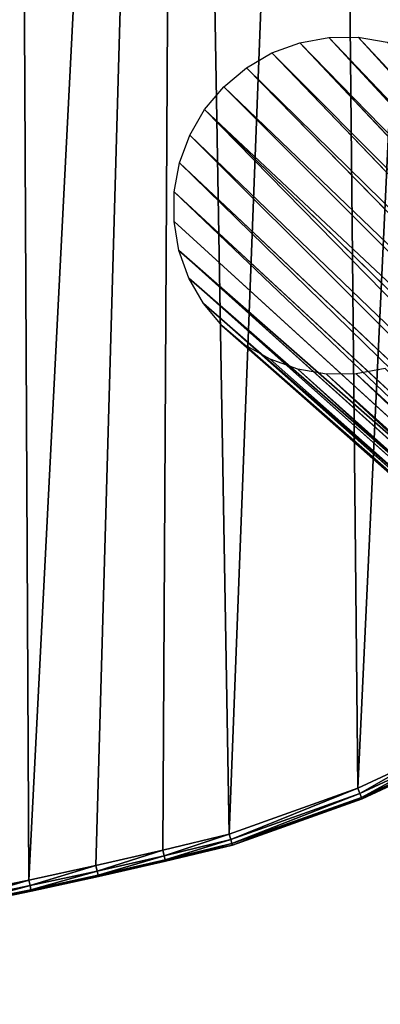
# Model space of a CAD drawing. Extents: x 61 to 680, y 107 to 1063.
# Tile 65 of 186: x 366 to 398, y 231 to 317. Entities that reach past the tile are written whole.
import ezdxf

# ---------------------------------------------------------------- set-up
doc = ezdxf.new("R2010")
doc.units = 0
doc.layers.get('0').update_dxf_attribs({"color": 13, "linetype": 'CONTINUOUS'})

# ---------------------------------------------------------------- blocks, each defined once
blk = doc.blocks.new('GROUP_1')
for p, q in [((318.911, 22.589), (313.477, 20.055)), ((318.911, 22.589, 20), (313.477, 20.055, 20)), ((313.667, 19.592, 0.134), (319.162, 22.155, 0.134)), ((313.667, 19.592, 19.866), (319.162, 22.155, 19.866)), ((313.806, 19.253, 0.5), (319.346, 21.836, 0.5)), ((313.806, 19.253, 19.5), (319.346, 21.836, 19.5)), ((319.413, 21.72, 19), (313.857, 19.129, 19)), ((313.857, 19.129, 1), (319.413, 21.72, 1)), ((313.477, 20.055), (302.131, 16.005)), ((313.477, 20.055, 20), (302.131, 16.005, 20)), ((313.477, 20.055), (313.667, 19.592, 0.134)), ((313.667, 19.592, 19.866), (313.477, 20.055, 20)), ((302.274, 15.525, 0.134), (313.667, 19.592, 0.134)), ((302.274, 15.525, 19.866), (313.667, 19.592, 19.866)), ((302.379, 15.174, 0.5), (313.806, 19.253, 0.5)), ((302.379, 15.174, 19.5), (313.806, 19.253, 19.5)), ((313.857, 19.129, 19), (302.418, 15.045, 19)), ((302.418, 15.045, 1), (313.857, 19.129, 1)), ((313.667, 19.592, 0.134), (313.806, 19.253, 0.5)), ((313.806, 19.253, 19.5), (313.667, 19.592, 19.866)), ((313.806, 19.253, 0.5), (313.857, 19.129, 1)), ((313.857, 19.129, 19), (313.806, 19.253, 19.5)), ((313.857, 19.129, 1), (313.857, 19.129, 19)), ((296.287, 14.594), (302.131, 16.005)), ((296.287, 14.594, 20), (302.131, 16.005, 20)), ((302.131, 16.005), (302.274, 15.525, 0.134)), ((302.131, 16.005, 20), (302.274, 15.525, 19.866)), ((302.274, 15.525, 0.134), (296.402, 14.107, 0.134)), ((302.274, 15.525, 19.866), (296.402, 14.107, 19.866)), ((302.379, 15.174, 0.5), (296.486, 13.751, 0.5)), ((302.379, 15.174, 19.5), (296.486, 13.751, 19.5)), ((302.418, 15.045, 1), (296.516, 13.621, 1)), ((296.516, 13.621, 19), (302.418, 15.045, 19)), ((302.274, 15.525, 0.134), (302.379, 15.174, 0.5)), ((302.274, 15.525, 19.866), (302.379, 15.174, 19.5)), ((302.379, 15.174, 0.5), (302.418, 15.045, 1)), ((302.379, 15.174, 19.5), (302.418, 15.045, 19)), ((302.418, 15.045, 1), (302.418, 15.045, 19)), ((290.381, 13.241), (296.287, 14.594)), ((290.381, 13.241, 20), (296.287, 14.594, 20)), ((296.402, 14.107, 0.134), (290.49, 12.753, 0.134)), ((296.402, 14.107, 19.866), (290.49, 12.753, 19.866)), ((296.402, 14.107, 0.134), (296.287, 14.594)), ((296.287, 14.594, 20), (296.402, 14.107, 19.866)), ((296.486, 13.751, 0.5), (296.402, 14.107, 0.134)), ((296.402, 14.107, 19.866), (296.486, 13.751, 19.5)), ((284.46, 11.957), (290.381, 13.241)), ((284.46, 11.957, 20), (290.381, 13.241, 20)), ((290.49, 12.753, 0.134), (290.381, 13.241)), ((290.381, 13.241, 20), (290.49, 12.753, 19.866)), ((296.486, 13.751, 0.5), (290.57, 12.396, 0.5)), ((296.486, 13.751, 19.5), (290.57, 12.396, 19.5)), ((296.516, 13.621, 1), (290.599, 12.265, 1)), ((290.599, 12.265, 19), (296.516, 13.621, 19)), ((296.516, 13.621, 1), (296.486, 13.751, 0.5)), ((296.486, 13.751, 19.5), (296.516, 13.621, 19)), ((296.516, 13.621, 1), (296.516, 13.621, 19)), ((290.49, 12.753, 0.134), (284.563, 11.468, 0.134)), ((290.49, 12.753, 19.866), (284.563, 11.468, 19.866)), ((290.57, 12.396, 0.5), (284.638, 11.11, 0.5)), ((290.57, 12.396, 19.5), (284.638, 11.11, 19.5)), ((290.599, 12.265, 1), (284.666, 10.979, 1)), ((284.666, 10.979, 19), (290.599, 12.265, 19)), ((290.57, 12.396, 0.5), (290.49, 12.753, 0.134)), ((290.49, 12.753, 19.866), (290.57, 12.396, 19.5)), ((290.599, 12.265, 1), (290.57, 12.396, 0.5)), ((290.57, 12.396, 19.5), (290.599, 12.265, 19)), ((290.599, 12.265, 1), (290.599, 12.265, 19)), ((278.523, 10.743), (284.46, 11.957)), ((278.523, 10.743, 20), (284.46, 11.957, 20)), ((284.563, 11.468, 0.134), (278.621, 10.252, 0.134)), ((284.563, 11.468, 19.866), (278.621, 10.252, 19.866)), ((284.563, 11.468, 0.134), (284.46, 11.957)), ((284.46, 11.957, 20), (284.563, 11.468, 19.866)), ((284.638, 11.11, 0.5), (284.563, 11.468, 0.134)), ((284.563, 11.468, 19.866), (284.638, 11.11, 19.5)), ((284.638, 11.11, 0.5), (278.692, 9.893, 0.5)), ((284.638, 11.11, 19.5), (278.692, 9.893, 19.5)), ((284.666, 10.979, 1), (278.718, 9.762, 1)), ((278.718, 9.762, 19), (284.666, 10.979, 19)), ((284.666, 10.979, 1), (284.638, 11.11, 0.5)), ((284.638, 11.11, 19.5), (284.666, 10.979, 19)), ((284.666, 10.979, 1), (284.666, 10.979, 19))]:
    blk.add_line(p, q)
mesh = blk.add_polyface()
corners = [(1.001, 102.63), (1.446, 90.161), (1, 96.387), (1.45, 108.857), (2.338, 83.982), (2.344, 115.038), (3.67, 77.883), (7.455, 138.96), (5.436, 71.895), (7.627, 66.049), (14.036, 162.523), (10.231, 60.378), (13.442, 54.587), (20.372, 44.689), (15.351, 166.309), (22.061, 185.635), (32.574, 32.487), (31.499, 208.206), (42.314, 230.151), (46.71, 22.589), (54.465, 251.385), (59.3, 16.718), (67.906, 271.827), (87.382, 10.088), (82.584, 291.399), (98.444, 310.027), (89.323, 9.63), (133.698, 3.303), (99.039, 310.644), (115.426, 327.639), (119.918, 331.755), (123.776, 334.963), (128.228, 338.286), (132.849, 341.37), (137.625, 344.207), (178.462, 1.001), (142.545, 346.789), (147.593, 349.108), (152.756, 351.159), (158.02, 352.935), (163.37, 354.432), (168.791, 355.646), (174.27, 356.573), (177.105, 356.908), (179.955, 357.11), (223.252, 2.742), (182.81, 357.177), (185.666, 357.11), (188.515, 356.908), (191.351, 356.573), (196.83, 355.646), (202.251, 354.432), (207.601, 352.935), (212.865, 351.159), (218.028, 349.108), (223.076, 346.789), (227.996, 344.207), (267.702, 8.513), (232.772, 341.37), (237.393, 338.286), (241.845, 334.963), (245.703, 331.755), (250.195, 327.639), (266.581, 310.644), (267.176, 310.027), (283.037, 291.399), (272.553, 9.594), (278.523, 10.743), (284.46, 11.957), (297.715, 271.827), (290.381, 13.241), (296.287, 14.594), (302.131, 16.005), (311.155, 251.385), (313.477, 20.055), (323.307, 230.151), (318.911, 22.589), (333.046, 32.487), (334.122, 208.206), (345.261, 44.701), (343.56, 185.635), (350.27, 166.309), (348.996, 49.66), (352.188, 54.599), (351.585, 162.523), (358.166, 138.96), (352.385, 54.903), (355.389, 60.376), (357.994, 66.049), (360.184, 71.895), (363.277, 115.038), (361.951, 77.883), (363.283, 83.982), (364.171, 108.857), (364.174, 90.161), (364.62, 102.63), (364.621, 96.387)]
mesh.append_faces([[corners[k] for k in face] for face in [(0, 1, 2), (94, 95, 96)]], dxfattribs={"vtx0": -1})
mesh.append_faces([[corners[k] for k in face] for face in [(1, 3, 4), (4, 5, 6), (6, 7, 8), (8, 7, 9), (9, 10, 11), (11, 10, 12), (12, 10, 13), (13, 15, 16), (16, 18, 19), (19, 20, 21), (21, 22, 23), (23, 25, 26), (26, 25, 27), (27, 34, 35), (35, 44, 45), (45, 56, 57), (57, 65, 66), (66, 65, 67), (67, 65, 68), (68, 69, 70), (70, 69, 71), (71, 69, 72), (72, 73, 74), (74, 75, 76), (76, 75, 77), (77, 78, 79), (79, 81, 82), (82, 81, 83), (83, 85, 86), (86, 85, 87), (87, 85, 88), (88, 85, 89), (89, 90, 91), (91, 90, 92), (92, 93, 94)]], dxfattribs={"vtx0": -1, "vtx1": -1})
mesh.append_faces([[corners[k] for k in face] for face in [(1, 0, 3), (4, 3, 5), (6, 5, 7), (9, 7, 10), (13, 10, 14), (13, 14, 15), (16, 15, 17), (16, 17, 18), (19, 18, 20), (21, 20, 22), (23, 22, 24), (23, 24, 25), (27, 25, 28), (27, 28, 29), (27, 29, 30), (27, 30, 31), (27, 31, 32), (27, 32, 33), (27, 33, 34), (35, 34, 36), (35, 36, 37), (35, 37, 38), (35, 38, 39), (35, 39, 40), (35, 40, 41), (35, 41, 42), (35, 42, 43), (35, 43, 44), (45, 44, 46), (45, 46, 47), (45, 47, 48), (45, 48, 49), (45, 49, 50), (45, 50, 51), (45, 51, 52), (45, 52, 53), (45, 53, 54), (45, 54, 55), (45, 55, 56), (57, 56, 58), (57, 58, 59), (57, 59, 60), (57, 60, 61), (57, 61, 62), (57, 62, 63), (57, 63, 64), (57, 64, 65), (68, 65, 69), (72, 69, 73), (74, 73, 75), (77, 75, 78), (79, 78, 80), (79, 80, 81), (83, 81, 84), (83, 84, 85), (89, 85, 90), (92, 90, 93), (94, 93, 95)]], dxfattribs={"vtx0": -1, "vtx2": -1})
mesh = blk.add_polyface()
corners = [(1.446, 90.161, 20), (1.001, 102.63, 20), (1, 96.387, 20), (1.45, 108.857, 20), (2.338, 83.982, 20), (2.344, 115.038, 20), (3.67, 77.883, 20), (7.455, 138.96, 20), (5.436, 71.895, 20), (7.627, 66.049, 20), (14.036, 162.523, 20), (10.231, 60.378, 20), (13.442, 54.587, 20), (20.372, 44.689, 20), (15.351, 166.309, 20), (22.061, 185.635, 20), (32.574, 32.487, 20), (31.499, 208.206, 20), (42.314, 230.151, 20), (46.71, 22.589, 20), (54.465, 251.385, 20), (59.3, 16.718, 20), (67.906, 271.827, 20), (87.382, 10.088, 20), (82.584, 291.399, 20), (98.444, 310.027, 20), (89.323, 9.63, 20), (133.698, 3.303, 20), (99.039, 310.644, 20), (115.426, 327.639, 20), (119.918, 331.755, 20), (123.776, 334.963, 20), (128.228, 338.286, 20), (132.849, 341.37, 20), (137.625, 344.207, 20), (178.462, 1.001, 20), (142.545, 346.789, 20), (147.593, 349.108, 20), (152.756, 351.159, 20), (158.02, 352.935, 20), (163.37, 354.432, 20), (168.791, 355.646, 20), (174.27, 356.573, 20), (177.105, 356.908, 20), (179.955, 357.11, 20), (223.252, 2.742, 20), (182.81, 357.177, 20), (185.666, 357.11, 20), (188.515, 356.908, 20), (191.351, 356.573, 20), (196.83, 355.646, 20), (202.251, 354.432, 20), (207.601, 352.935, 20), (212.865, 351.159, 20), (218.028, 349.108, 20), (223.076, 346.789, 20), (227.996, 344.207, 20), (267.702, 8.513, 20), (232.772, 341.37, 20), (237.393, 338.286, 20), (241.845, 334.963, 20), (245.703, 331.755, 20), (250.195, 327.639, 20), (266.581, 310.644, 20), (267.176, 310.027, 20), (283.037, 291.399, 20), (272.553, 9.594, 20), (278.523, 10.743, 20), (284.46, 11.957, 20), (297.715, 271.827, 20), (290.381, 13.241, 20), (296.287, 14.594, 20), (302.131, 16.005, 20), (311.155, 251.385, 20), (313.477, 20.055, 20), (323.307, 230.151, 20), (318.911, 22.589, 20), (333.046, 32.487, 20), (334.122, 208.206, 20), (345.261, 44.701, 20), (343.56, 185.635, 20), (350.27, 166.309, 20), (348.996, 49.66, 20), (352.188, 54.599, 20), (351.585, 162.523, 20), (358.166, 138.96, 20), (352.385, 54.903, 20), (355.389, 60.376, 20), (357.994, 66.049, 20), (360.184, 71.895, 20), (363.277, 115.038, 20), (361.951, 77.883, 20), (363.283, 83.982, 20), (364.171, 108.857, 20), (364.174, 90.161, 20), (364.62, 102.63, 20), (364.621, 96.387, 20)]
mesh.append_faces([[corners[k] for k in face] for face in [(0, 1, 2), (95, 94, 96)]], dxfattribs={"vtx0": -1})
mesh.append_faces([[corners[k] for k in face] for face in [(1, 0, 3), (3, 4, 5), (5, 6, 7), (7, 9, 10), (10, 13, 14), (14, 13, 15), (15, 16, 17), (17, 16, 18), (18, 19, 20), (20, 21, 22), (22, 23, 24), (24, 23, 25), (25, 27, 28), (28, 27, 29), (29, 27, 30), (30, 27, 31), (31, 27, 32), (32, 27, 33), (33, 27, 34), (34, 35, 36), (36, 35, 37), (37, 35, 38), (38, 35, 39), (39, 35, 40), (40, 35, 41), (41, 35, 42), (42, 35, 43), (43, 35, 44), (44, 45, 46), (46, 45, 47), (47, 45, 48), (48, 45, 49), (49, 45, 50), (50, 45, 51), (51, 45, 52), (52, 45, 53), (53, 45, 54), (54, 45, 55), (55, 45, 56), (56, 57, 58), (58, 57, 59), (59, 57, 60), (60, 57, 61), (61, 57, 62), (62, 57, 63), (63, 57, 64), (64, 57, 65), (65, 68, 69), (69, 72, 73), (73, 74, 75), (75, 77, 78), (78, 79, 80), (80, 79, 81), (81, 83, 84), (84, 83, 85), (85, 89, 90), (90, 92, 93), (93, 94, 95)]], dxfattribs={"vtx0": -1, "vtx1": -1})
mesh.append_faces([[corners[k] for k in face] for face in [(3, 0, 4), (5, 4, 6), (7, 6, 8), (7, 8, 9), (10, 9, 11), (10, 11, 12), (10, 12, 13), (15, 13, 16), (18, 16, 19), (20, 19, 21), (22, 21, 23), (25, 23, 26), (25, 26, 27), (34, 27, 35), (44, 35, 45), (56, 45, 57), (65, 57, 66), (65, 66, 67), (65, 67, 68), (69, 68, 70), (69, 70, 71), (69, 71, 72), (73, 72, 74), (75, 74, 76), (75, 76, 77), (78, 77, 79), (81, 79, 82), (81, 82, 83), (85, 83, 86), (85, 86, 87), (85, 87, 88), (85, 88, 89), (90, 89, 91), (90, 91, 92), (93, 92, 94)]], dxfattribs={"vtx0": -1, "vtx2": -1})
mesh = blk.add_polyface()
corners = [(318.911, 22.589), (313.667, 19.592, 0.134), (313.477, 20.055), (319.162, 22.155, 0.134)]
mesh.append_faces([[corners[k] for k in face] for face in [(0, 1, 2), (1, 0, 3)]], dxfattribs={"vtx0": -1})
mesh = blk.add_polyface()
corners = [(313.667, 19.592, 19.866), (318.911, 22.589, 20), (313.477, 20.055, 20), (319.162, 22.155, 19.866)]
mesh.append_faces([[corners[k] for k in face] for face in [(0, 1, 2), (1, 0, 3)]], dxfattribs={"vtx0": -1})
mesh = blk.add_polyface()
corners = [(319.162, 22.155, 0.134), (313.806, 19.253, 0.5), (313.667, 19.592, 0.134), (319.346, 21.836, 0.5)]
mesh.append_faces([[corners[k] for k in face] for face in [(0, 1, 2), (1, 0, 3)]], dxfattribs={"vtx0": -1})
mesh = blk.add_polyface()
corners = [(313.806, 19.253, 19.5), (319.162, 22.155, 19.866), (313.667, 19.592, 19.866), (319.346, 21.836, 19.5)]
mesh.append_faces([[corners[k] for k in face] for face in [(0, 1, 2), (1, 0, 3)]], dxfattribs={"vtx0": -1})
mesh = blk.add_polyface()
corners = [(319.346, 21.836, 0.5), (313.857, 19.129, 1), (313.806, 19.253, 0.5), (319.413, 21.72, 1)]
mesh.append_faces([[corners[k] for k in face] for face in [(0, 1, 2), (1, 0, 3)]], dxfattribs={"vtx0": -1})
mesh = blk.add_polyface()
corners = [(319.413, 21.72, 19), (313.806, 19.253, 19.5), (313.857, 19.129, 19), (319.346, 21.836, 19.5)]
mesh.append_faces([[corners[k] for k in face] for face in [(0, 1, 2), (1, 0, 3)]], dxfattribs={"vtx0": -1})
mesh = blk.add_polyface()
corners = [(319.413, 21.72, 1), (313.857, 19.129, 19), (313.857, 19.129, 1), (319.413, 21.72, 19)]
mesh.append_faces([[corners[k] for k in face] for face in [(0, 1, 2), (1, 0, 3)]], dxfattribs={"vtx0": -1})
mesh = blk.add_polyface()
corners = [(313.477, 20.055), (302.274, 15.525, 0.134), (302.131, 16.005), (313.667, 19.592, 0.134)]
mesh.append_faces([[corners[k] for k in face] for face in [(0, 1, 2), (1, 0, 3)]], dxfattribs={"vtx0": -1})
mesh = blk.add_polyface()
corners = [(302.274, 15.525, 19.866), (313.477, 20.055, 20), (302.131, 16.005, 20), (313.667, 19.592, 19.866)]
mesh.append_faces([[corners[k] for k in face] for face in [(0, 1, 2), (1, 0, 3)]], dxfattribs={"vtx0": -1})
mesh = blk.add_polyface()
corners = [(313.667, 19.592, 0.134), (302.379, 15.174, 0.5), (302.274, 15.525, 0.134), (313.806, 19.253, 0.5)]
mesh.append_faces([[corners[k] for k in face] for face in [(0, 1, 2), (1, 0, 3)]], dxfattribs={"vtx0": -1})
mesh = blk.add_polyface()
corners = [(302.379, 15.174, 19.5), (313.667, 19.592, 19.866), (302.274, 15.525, 19.866), (313.806, 19.253, 19.5)]
mesh.append_faces([[corners[k] for k in face] for face in [(0, 1, 2), (1, 0, 3)]], dxfattribs={"vtx0": -1})
mesh = blk.add_polyface()
corners = [(313.806, 19.253, 0.5), (302.418, 15.045, 1), (302.379, 15.174, 0.5), (313.857, 19.129, 1)]
mesh.append_faces([[corners[k] for k in face] for face in [(0, 1, 2), (1, 0, 3)]], dxfattribs={"vtx0": -1})
mesh = blk.add_polyface()
corners = [(313.857, 19.129, 19), (302.379, 15.174, 19.5), (302.418, 15.045, 19), (313.806, 19.253, 19.5)]
mesh.append_faces([[corners[k] for k in face] for face in [(0, 1, 2), (1, 0, 3)]], dxfattribs={"vtx0": -1})
mesh = blk.add_polyface()
corners = [(313.857, 19.129, 1), (302.418, 15.045, 19), (302.418, 15.045, 1), (313.857, 19.129, 19)]
mesh.append_faces([[corners[k] for k in face] for face in [(0, 1, 2), (1, 0, 3)]], dxfattribs={"vtx0": -1})
mesh = blk.add_polyface()
corners = [(302.131, 16.005), (296.402, 14.107, 0.134), (296.287, 14.594), (302.274, 15.525, 0.134)]
mesh.append_faces([[corners[k] for k in face] for face in [(0, 1, 2), (1, 0, 3)]], dxfattribs={"vtx0": -1})
mesh = blk.add_polyface()
corners = [(296.402, 14.107, 19.866), (302.131, 16.005, 20), (296.287, 14.594, 20), (302.274, 15.525, 19.866)]
mesh.append_faces([[corners[k] for k in face] for face in [(0, 1, 2), (1, 0, 3)]], dxfattribs={"vtx0": -1})
mesh = blk.add_polyface()
corners = [(302.274, 15.525, 0.134), (296.486, 13.751, 0.5), (296.402, 14.107, 0.134), (302.379, 15.174, 0.5)]
mesh.append_faces([[corners[k] for k in face] for face in [(0, 1, 2), (1, 0, 3)]], dxfattribs={"vtx0": -1})
mesh = blk.add_polyface()
corners = [(296.486, 13.751, 19.5), (302.274, 15.525, 19.866), (296.402, 14.107, 19.866), (302.379, 15.174, 19.5)]
mesh.append_faces([[corners[k] for k in face] for face in [(0, 1, 2), (1, 0, 3)]], dxfattribs={"vtx0": -1})
mesh = blk.add_polyface()
corners = [(302.418, 15.045, 1), (296.486, 13.751, 0.5), (302.379, 15.174, 0.5), (296.516, 13.621, 1)]
mesh.append_faces([[corners[k] for k in face] for face in [(0, 1, 2), (1, 0, 3)]], dxfattribs={"vtx0": -1})
mesh = blk.add_polyface()
corners = [(302.379, 15.174, 19.5), (296.516, 13.621, 19), (302.418, 15.045, 19), (296.486, 13.751, 19.5)]
mesh.append_faces([[corners[k] for k in face] for face in [(0, 1, 2), (1, 0, 3)]], dxfattribs={"vtx0": -1})
mesh = blk.add_polyface()
corners = [(302.418, 15.045, 19), (296.516, 13.621, 1), (302.418, 15.045, 1), (296.516, 13.621, 19)]
mesh.append_faces([[corners[k] for k in face] for face in [(0, 1, 2), (1, 0, 3)]], dxfattribs={"vtx0": -1})
mesh = blk.add_polyface()
corners = [(296.287, 14.594), (290.49, 12.753, 0.134), (290.381, 13.241), (296.402, 14.107, 0.134)]
mesh.append_faces([[corners[k] for k in face] for face in [(0, 1, 2), (1, 0, 3)]], dxfattribs={"vtx0": -1})
mesh = blk.add_polyface()
corners = [(290.49, 12.753, 19.866), (296.287, 14.594, 20), (290.381, 13.241, 20), (296.402, 14.107, 19.866)]
mesh.append_faces([[corners[k] for k in face] for face in [(0, 1, 2), (1, 0, 3)]], dxfattribs={"vtx0": -1})
mesh = blk.add_polyface()
corners = [(296.402, 14.107, 0.134), (290.57, 12.396, 0.5), (290.49, 12.753, 0.134), (296.486, 13.751, 0.5)]
mesh.append_faces([[corners[k] for k in face] for face in [(0, 1, 2), (1, 0, 3)]], dxfattribs={"vtx0": -1})
mesh = blk.add_polyface()
corners = [(290.57, 12.396, 19.5), (296.402, 14.107, 19.866), (290.49, 12.753, 19.866), (296.486, 13.751, 19.5)]
mesh.append_faces([[corners[k] for k in face] for face in [(0, 1, 2), (1, 0, 3)]], dxfattribs={"vtx0": -1})
mesh = blk.add_polyface()
corners = [(290.381, 13.241), (284.563, 11.468, 0.134), (284.46, 11.957), (290.49, 12.753, 0.134)]
mesh.append_faces([[corners[k] for k in face] for face in [(0, 1, 2), (1, 0, 3)]], dxfattribs={"vtx0": -1})
mesh = blk.add_polyface()
corners = [(284.563, 11.468, 19.866), (290.381, 13.241, 20), (284.46, 11.957, 20), (290.49, 12.753, 19.866)]
mesh.append_faces([[corners[k] for k in face] for face in [(0, 1, 2), (1, 0, 3)]], dxfattribs={"vtx0": -1})
mesh = blk.add_polyface()
corners = [(296.516, 13.621, 1), (290.57, 12.396, 0.5), (296.486, 13.751, 0.5), (290.599, 12.265, 1)]
mesh.append_faces([[corners[k] for k in face] for face in [(0, 1, 2), (1, 0, 3)]], dxfattribs={"vtx0": -1})
mesh = blk.add_polyface()
corners = [(296.486, 13.751, 19.5), (290.599, 12.265, 19), (296.516, 13.621, 19), (290.57, 12.396, 19.5)]
mesh.append_faces([[corners[k] for k in face] for face in [(0, 1, 2), (1, 0, 3)]], dxfattribs={"vtx0": -1})
mesh = blk.add_polyface()
corners = [(296.516, 13.621, 19), (290.599, 12.265, 1), (296.516, 13.621, 1), (290.599, 12.265, 19)]
mesh.append_faces([[corners[k] for k in face] for face in [(0, 1, 2), (1, 0, 3)]], dxfattribs={"vtx0": -1})
mesh = blk.add_polyface()
corners = [(290.49, 12.753, 0.134), (284.638, 11.11, 0.5), (284.563, 11.468, 0.134), (290.57, 12.396, 0.5)]
mesh.append_faces([[corners[k] for k in face] for face in [(0, 1, 2), (1, 0, 3)]], dxfattribs={"vtx0": -1})
mesh = blk.add_polyface()
corners = [(284.638, 11.11, 19.5), (290.49, 12.753, 19.866), (284.563, 11.468, 19.866), (290.57, 12.396, 19.5)]
mesh.append_faces([[corners[k] for k in face] for face in [(0, 1, 2), (1, 0, 3)]], dxfattribs={"vtx0": -1})
mesh = blk.add_polyface()
corners = [(290.599, 12.265, 1), (284.638, 11.11, 0.5), (290.57, 12.396, 0.5), (284.666, 10.979, 1)]
mesh.append_faces([[corners[k] for k in face] for face in [(0, 1, 2), (1, 0, 3)]], dxfattribs={"vtx0": -1})
mesh = blk.add_polyface()
corners = [(290.57, 12.396, 19.5), (284.666, 10.979, 19), (290.599, 12.265, 19), (284.638, 11.11, 19.5)]
mesh.append_faces([[corners[k] for k in face] for face in [(0, 1, 2), (1, 0, 3)]], dxfattribs={"vtx0": -1})
mesh = blk.add_polyface()
corners = [(290.599, 12.265, 19), (284.666, 10.979, 1), (290.599, 12.265, 1), (284.666, 10.979, 19)]
mesh.append_faces([[corners[k] for k in face] for face in [(0, 1, 2), (1, 0, 3)]], dxfattribs={"vtx0": -1})
mesh = blk.add_polyface()
corners = [(284.46, 11.957), (278.621, 10.252, 0.134), (278.523, 10.743), (284.563, 11.468, 0.134)]
mesh.append_faces([[corners[k] for k in face] for face in [(0, 1, 2), (1, 0, 3)]], dxfattribs={"vtx0": -1})
mesh = blk.add_polyface()
corners = [(278.621, 10.252, 19.866), (284.46, 11.957, 20), (278.523, 10.743, 20), (284.563, 11.468, 19.866)]
mesh.append_faces([[corners[k] for k in face] for face in [(0, 1, 2), (1, 0, 3)]], dxfattribs={"vtx0": -1})
mesh = blk.add_polyface()
corners = [(284.563, 11.468, 0.134), (278.692, 9.893, 0.5), (278.621, 10.252, 0.134), (284.638, 11.11, 0.5)]
mesh.append_faces([[corners[k] for k in face] for face in [(0, 1, 2), (1, 0, 3)]], dxfattribs={"vtx0": -1})
mesh = blk.add_polyface()
corners = [(278.692, 9.893, 19.5), (284.563, 11.468, 19.866), (278.621, 10.252, 19.866), (284.638, 11.11, 19.5)]
mesh.append_faces([[corners[k] for k in face] for face in [(0, 1, 2), (1, 0, 3)]], dxfattribs={"vtx0": -1})
mesh = blk.add_polyface()
corners = [(284.666, 10.979, 1), (278.692, 9.893, 0.5), (284.638, 11.11, 0.5), (278.718, 9.762, 1)]
mesh.append_faces([[corners[k] for k in face] for face in [(0, 1, 2), (1, 0, 3)]], dxfattribs={"vtx0": -1})
mesh = blk.add_polyface()
corners = [(284.638, 11.11, 19.5), (278.718, 9.762, 19), (284.666, 10.979, 19), (278.692, 9.893, 19.5)]
mesh.append_faces([[corners[k] for k in face] for face in [(0, 1, 2), (1, 0, 3)]], dxfattribs={"vtx0": -1})
mesh = blk.add_polyface()
corners = [(284.666, 10.979, 19), (278.718, 9.762, 1), (284.666, 10.979, 1), (278.718, 9.762, 19)]
mesh.append_faces([[corners[k] for k in face] for face in [(0, 1, 2), (1, 0, 3)]], dxfattribs={"vtx0": -1})
blk = doc.blocks.new('GROUP_2')
for p, q in [((13.247, 24.939, 9.808), (12.395, 29.772, 539.808)), ((15, 25.093, 9.808), (15, 30, 539.808)), ((16.753, 24.939, 9.808), (17.605, 29.772, 539.808)), ((11.548, 24.484, 9.808), (9.87, 29.095, 539.808)), ((18.452, 24.484, 9.808), (20.13, 29.095, 539.808)), ((9.954, 23.74, 9.808), (7.5, 27.99, 539.808)), ((20.046, 23.74, 9.808), (22.5, 27.99, 539.808)), ((8.513, 22.731, 9.808), (5.358, 26.491, 539.808)), ((21.487, 22.731, 9.808), (24.642, 26.491, 539.808)), ((7.269, 21.487, 9.808), (3.509, 24.642, 539.808)), ((22.731, 21.487, 9.808), (26.491, 24.642, 539.808)), ((23.74, 20.046, 9.808), (27.99, 22.5, 539.808)), ((24.484, 18.452, 9.808), (29.095, 20.13, 539.808)), ((24.939, 16.753, 9.808), (29.772, 17.605, 539.808)), ((25.093, 15, 9.808), (30, 15, 539.808)), ((24.939, 13.247, 9.808), (29.772, 12.395, 539.808)), ((24.484, 11.548, 9.808), (29.095, 9.87, 539.808)), ((23.74, 9.954, 9.808), (27.99, 7.5, 539.808)), ((22.731, 8.513, 9.808), (26.491, 5.358, 539.808)), ((21.487, 7.269, 9.808), (24.642, 3.509, 539.808))]:
    blk.add_line(p, q)
mesh = blk.add_polyface()
corners = [(11.548, 24.484, 9.808), (12.395, 29.772, 539.808), (13.247, 24.939, 9.808), (9.87, 29.095, 539.808)]
mesh.append_faces([[corners[k] for k in face] for face in [(0, 1, 2), (1, 0, 3)]], dxfattribs={"vtx0": -1})
mesh = blk.add_polyface()
corners = [(12.395, 29.772, 539.808), (15, 25.093, 9.808), (13.247, 24.939, 9.808), (15, 30, 539.808)]
mesh.append_faces([[corners[k] for k in face] for face in [(0, 1, 2), (1, 0, 3)]], dxfattribs={"vtx0": -1})
mesh = blk.add_polyface()
corners = [(15, 30, 539.808), (16.753, 24.939, 9.808), (15, 25.093, 9.808), (17.605, 29.772, 539.808)]
mesh.append_faces([[corners[k] for k in face] for face in [(0, 1, 2), (1, 0, 3)]], dxfattribs={"vtx0": -1})
mesh = blk.add_polyface()
corners = [(17.605, 29.772, 539.808), (18.452, 24.484, 9.808), (16.753, 24.939, 9.808), (20.13, 29.095, 539.808)]
mesh.append_faces([[corners[k] for k in face] for face in [(0, 1, 2), (1, 0, 3)]], dxfattribs={"vtx0": -1})
mesh = blk.add_polyface()
corners = [(7.5, 27.99, 539.808), (11.548, 24.484, 9.808), (9.954, 23.74, 9.808), (9.87, 29.095, 539.808)]
mesh.append_faces([[corners[k] for k in face] for face in [(0, 1, 2), (1, 0, 3)]], dxfattribs={"vtx0": -1})
mesh = blk.add_polyface()
corners = [(20.13, 29.095, 539.808), (20.046, 23.74, 9.808), (18.452, 24.484, 9.808), (22.5, 27.99, 539.808)]
mesh.append_faces([[corners[k] for k in face] for face in [(0, 1, 2), (1, 0, 3)]], dxfattribs={"vtx0": -1})
mesh = blk.add_polyface()
corners = [(5.358, 26.491, 539.808), (9.954, 23.74, 9.808), (8.513, 22.731, 9.808), (7.5, 27.99, 539.808)]
mesh.append_faces([[corners[k] for k in face] for face in [(0, 1, 2), (1, 0, 3)]], dxfattribs={"vtx0": -1})
mesh = blk.add_polyface()
corners = [(22.5, 27.99, 539.808), (21.487, 22.731, 9.808), (20.046, 23.74, 9.808), (24.642, 26.491, 539.808)]
mesh.append_faces([[corners[k] for k in face] for face in [(0, 1, 2), (1, 0, 3)]], dxfattribs={"vtx0": -1})
mesh = blk.add_polyface()
corners = [(3.509, 24.642, 539.808), (8.513, 22.731, 9.808), (7.269, 21.487, 9.808), (5.358, 26.491, 539.808)]
mesh.append_faces([[corners[k] for k in face] for face in [(0, 1, 2), (1, 0, 3)]], dxfattribs={"vtx0": -1})
mesh = blk.add_polyface()
corners = [(21.487, 22.731, 9.808), (26.491, 24.642, 539.808), (22.731, 21.487, 9.808), (24.642, 26.491, 539.808)]
mesh.append_faces([[corners[k] for k in face] for face in [(0, 1, 2), (1, 0, 3)]], dxfattribs={"vtx0": -1})
mesh = blk.add_polyface()
corners = [(2.01, 22.5, 539.808), (7.269, 21.487, 9.808), (6.26, 20.046, 9.808), (3.509, 24.642, 539.808)]
mesh.append_faces([[corners[k] for k in face] for face in [(0, 1, 2), (1, 0, 3)]], dxfattribs={"vtx0": -1})
mesh = blk.add_polyface()
corners = [(22.731, 21.487, 9.808), (27.99, 22.5, 539.808), (23.74, 20.046, 9.808), (26.491, 24.642, 539.808)]
mesh.append_faces([[corners[k] for k in face] for face in [(0, 1, 2), (1, 0, 3)]], dxfattribs={"vtx0": -1})
mesh = blk.add_polyface()
corners = [(23.74, 20.046, 9.808), (29.095, 20.13, 539.808), (24.484, 18.452, 9.808), (27.99, 22.5, 539.808)]
mesh.append_faces([[corners[k] for k in face] for face in [(0, 1, 2), (1, 0, 3)]], dxfattribs={"vtx0": -1})
mesh = blk.add_polyface()
corners = [(24.484, 18.452, 9.808), (29.772, 17.605, 539.808), (24.939, 16.753, 9.808), (29.095, 20.13, 539.808)]
mesh.append_faces([[corners[k] for k in face] for face in [(0, 1, 2), (1, 0, 3)]], dxfattribs={"vtx0": -1})
mesh = blk.add_polyface()
corners = [(25.093, 15, 9.808), (29.772, 17.605, 539.808), (30, 15, 539.808), (24.939, 16.753, 9.808)]
mesh.append_faces([[corners[k] for k in face] for face in [(0, 1, 2), (1, 0, 3)]], dxfattribs={"vtx0": -1})
mesh = blk.add_polyface()
corners = [(24.939, 13.247, 9.808), (30, 15, 539.808), (29.772, 12.395, 539.808), (25.093, 15, 9.808)]
mesh.append_faces([[corners[k] for k in face] for face in [(0, 1, 2), (1, 0, 3)]], dxfattribs={"vtx0": -1})
mesh = blk.add_polyface()
corners = [(24.484, 11.548, 9.808), (29.772, 12.395, 539.808), (29.095, 9.87, 539.808), (24.939, 13.247, 9.808)]
mesh.append_faces([[corners[k] for k in face] for face in [(0, 1, 2), (1, 0, 3)]], dxfattribs={"vtx0": -1})
mesh = blk.add_polyface()
corners = [(23.74, 9.954, 9.808), (29.095, 9.87, 539.808), (27.99, 7.5, 539.808), (24.484, 11.548, 9.808)]
mesh.append_faces([[corners[k] for k in face] for face in [(0, 1, 2), (1, 0, 3)]], dxfattribs={"vtx0": -1})
mesh = blk.add_polyface()
corners = [(22.731, 8.513, 9.808), (27.99, 7.5, 539.808), (26.491, 5.358, 539.808), (23.74, 9.954, 9.808)]
mesh.append_faces([[corners[k] for k in face] for face in [(0, 1, 2), (1, 0, 3)]], dxfattribs={"vtx0": -1})
mesh = blk.add_polyface()
corners = [(21.487, 7.269, 9.808), (26.491, 5.358, 539.808), (24.642, 3.509, 539.808), (22.731, 8.513, 9.808)]
mesh.append_faces([[corners[k] for k in face] for face in [(0, 1, 2), (1, 0, 3)]], dxfattribs={"vtx0": -1})
mesh = blk.add_polyface()
corners = [(24.642, 3.509, 539.808), (20.046, 6.26, 9.808), (21.487, 7.269, 9.808), (22.5, 2.01, 539.808)]
mesh.append_faces([[corners[k] for k in face] for face in [(0, 1, 2), (1, 0, 3)]], dxfattribs={"vtx0": -1})
blk = doc.blocks.new('GROUP_9')
blk.add_blockref('GROUP_1', (9.172, 122.317, 500.5))
at = {"extrusion": (-0.110616, 0.110616, 0.987688), "zscale": 0.9500000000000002, "rotation": 270.0000000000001}
blk.add_blockref('GROUP_2', (-379.207, 183.426, -25.865), dxfattribs=at)

msp = doc.modelspace()

# ---------------------------------------------------------------- block references
msp.add_blockref('GROUP_9', (72.909, 107.246, -0.5))

doc.saveas('drawing.dxf')
